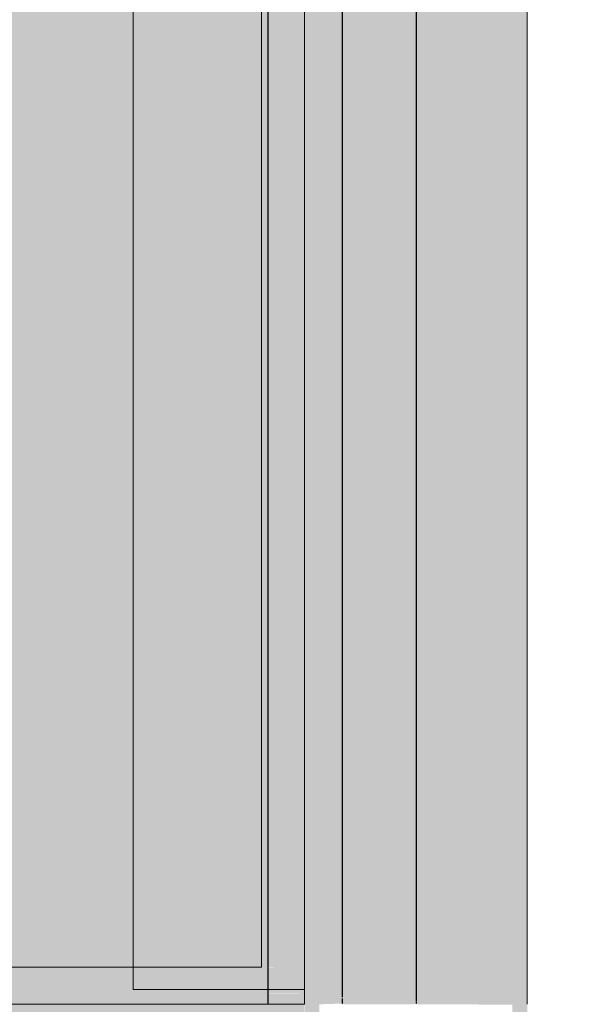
# Model space of a CAD drawing. Header units: metres. Extents: x -17.4 to -12.3, y -17 to 1.
# Tile 65 of 72: x -12.9614 to -12.8858, y 0.38 to 0.5127. Entities that reach past the tile are written whole.
import ezdxf

# ---------------------------------------------------------------- set-up
doc = ezdxf.new("R2010")
doc.units = ezdxf.units.M
for name, color, linetype, lineweight in [('A-ANNO-DIMS', 7, 'Continuous', 9), ('A-ANNO-DIMS-10', 7, 'Continuous', 9), ('I-WALL', 7, 'Continuous', 5), ('P-PIPE', 7, 'Continuous', 5), ('P-PIPE-CNTR', 7, 'Continuous', 5), ('Q-SPCQ', 7, 'Continuous', 5)]:
    doc.layers.add(name, color=color, linetype=linetype, lineweight=lineweight)
doc.styles.add('Arial_7', font='arial.ttf', dxfattribs={"height": 0.025})
doc.dimstyles.new('Com_linha__ref__contínua__-_Cor_Vermelha_Arial_2_5mm_5', dxfattribs={"dimscale": 0.3048, "dimtxt": 0.025506, "dimasz": 0.065617, "dimexe": 0.049213, "dimexo": 0.049213, "dimgap": 0.004921, "dimtad": 1, "dimlfac": 100, "dimrnd": 0.01, "dimdsep": 46, "dimtxsty": 'Arial_7', "dimblk1": 'OBLIQUE', "dimblk2": 'OBLIQUE', "dimsah": 1, "dimcen": 0.09, "dimdle": 0.049213, "dimazin": 0, "dimtfac": 1, "dimtdec": 4, "dimtix": 1, "dimtmove": 0, "dimatfit": 3, "dimfxl": 1, "dimtvp": 1, "dimtolj": 1, "dimtzin": 0, "dimarcsym": 2})

# ---------------------------------------------------------------- blocks, each defined once
blk = doc.blocks.new('CAIXA_SANEAGO1 - CAIXA_SANEAGO-2819012-A')
at = {"layer": 'Q-SPCQ', "color": 250, "true_color": 0x121212}
for p, q in [((-5.90946, 0.382), (-5.90946, 0.748)), ((-5.88641, 0.748), (-5.88641, 0.382)), ((-5.89221, 0.385), (-5.89221, 0.745)), ((-5.88641, 0.382), (-5.90946, 0.382)), ((-5.88641, 0.38), (-5.88641, 0.38197))]:
    blk.add_line(p, q, dxfattribs=at)
at = {"layer": 'Q-SPCQ', "color": 250, "true_color": 0x303030}
for p in [(-5.90946, 0.745), (-5.89221, 0.385)]:
    blk.add_line(p, (-5.90946, 0.385), dxfattribs=at)
at = {"layer": 'Q-SPCQ'}
for p, q in [((-5.88641, 0.745), (-5.88641, 0.385)), ((-5.88641, 0.38), (-5.88641, 0.385)), ((-6.00641, 0.38), (-5.88641, 0.38))]:
    blk.add_line(p, q, dxfattribs=at)
at = {"layer": 'Q-SPCQ', "color": 250, "true_color": 0x222222}
for p, q in [((-5.89221, 0.558), (-5.89221, 0.385)), ((-5.88641, 0.385), (-5.88641, 0.558)), ((-5.88641, 0.385), (-5.88641, 0.558)), ((-5.89221, 0.385), (-6.00641, 0.385)), ((-5.90946, 0.385), (-5.98836, 0.385)), ((-5.90946, 0.385), (-5.90946, 0.3835)), ((-5.88641, 0.38249), (-5.88641, 0.385)), ((-5.88641, 0.38197), (-5.88641, 0.385)), ((-5.90946, 0.38347), (-5.90946, 0.38249)), ((-5.90946, 0.38228), (-5.90946, 0.382)), ((-5.88641, 0.382), (-5.88641, 0.3824))]:
    blk.add_line(p, q, dxfattribs=at)
blk = doc.blocks.new('DIMBLOCK25-A')
at = {"layer": 'A-ANNO-DIMS-10', "color": 242, "true_color": 0xbd2b2e}
for p, q in [((-12.63437, -0.165), (-12.63437, 0.865)), ((-12.63437, 0.85), (-12.64437, 0.86)), ((-12.63437, 0.85), (-12.878, 0.85)), ((-12.63437, 0.85), (-12.62437, 0.84)), ((-12.63437, 0.85), (-12.61937, 0.85)), ((-12.63437, -0.15), (-12.64437, -0.14)), ((-12.63437, -0.15), (-12.64937, -0.15)), ((-12.63437, -0.15), (-12.62437, -0.16)), ((-12.63437, -0.15), (-12.63351, -0.15))]:
    blk.add_line(p, q, dxfattribs=at)
at = {"layer": 'A-ANNO-DIMS-10', "color": 0, "insert": (-12.66832, 0.32116), "char_height": 0.025, "width": 0.0692207, "attachment_point": 1, "rotation": 90, "line_spacing_factor": 0.941778, "style": 'Arial_7'}
blk.add_mtext('100', dxfattribs=at)
blk = doc.blocks.new('_Oblique')
at = {"color": 0, "linetype": 'ByBlock', "lineweight": -2}
blk.add_line((-0.5, -0.5), (0.5, 0.5), dxfattribs=at)

msp = doc.modelspace()

# ---------------------------------------------------------------- hatches: boundary and pattern name
at = {"layer": 'I-WALL', "true_color": 0x5b783c, "transparency": 33554455}
h = msp.add_hatch(color=77, dxfattribs=at)
h.paths.add_polyline_path([(-13.043, 0.385), (-13.02495, 0.385), (-13.02495, 0.745), (-13.043, 0.745), (-13.043, 0.38887)])
h.paths.add_polyline_path([(-12.9288, 0.385), (-12.9288, 0.558), (-12.93701, 0.558), (-12.93701, 0.588), (-12.92928, 0.588), (-12.9288, 0.5917), (-12.9288, 0.745), (-12.94605, 0.745), (-12.94605, 0.385)])
h.paths.add_polyline_path([(-12.9288, 0.558), (-12.92793, 0.558), (-12.92793, 0.57322), (-12.9288, 0.57322), (-12.9288, 0.57259)])
h = msp.add_hatch(color=77, dxfattribs=at)
h.paths.add_polyline_path([(-12.973, 0.385), (-12.94605, 0.385), (-12.94605, 0.745), (-13.02495, 0.745), (-13.02495, 0.385), (-12.993, 0.385), (-12.99311, 0.46508), (-12.9973, 0.46508), (-12.99709, 0.46858), (-12.99521, 0.47038), (-12.99539, 0.4815), (-12.99455, 0.48238), (-12.99455, 0.48594), (-12.9954, 0.48707), (-12.99682, 0.49048), (-12.9973, 0.49418), (-12.99682, 0.49788), (-12.99539, 0.50133), (-12.993, 0.50438), (-12.99007, 0.5066), (-12.9867, 0.50799), (-12.983, 0.50848), (-12.9793, 0.50799), (-12.97585, 0.50657), (-12.97289, 0.50429), (-12.97062, 0.50133), (-12.96919, 0.49788), (-12.9687, 0.49418), (-12.96919, 0.49048), (-12.97062, 0.48703), (-12.9715, 0.48589), (-12.97146, 0.48324), (-12.97146, 0.48238), (-12.9706, 0.48148), (-12.97079, 0.47038), (-12.96892, 0.46858), (-12.9687, 0.46508), (-12.973, 0.46508), (-12.973, 0.42129)])
h.paths.add_polyline_path([(-12.9288, 0.385), (-12.92793, 0.385), (-12.92793, 0.558), (-12.9288, 0.558), (-12.9288, 0.42129)])
h.paths.add_polyline_path([(-12.9288, 0.5917), (-12.92862, 0.59301), (-12.92612, 0.59905), (-12.923, 0.60311), (-12.923, 0.745), (-12.9288, 0.745), (-12.9288, 0.59292)])
h = msp.add_hatch(color=77, dxfattribs=at)
h.paths.add_polyline_path([(-12.89628, 0.385), (-12.893, 0.385), (-12.893, 0.58502), (-12.89463, 0.58502), (-12.89553, 0.58602), (-12.90353, 0.58602), (-12.90443, 0.58848), (-12.90581, 0.58791), (-12.90639, 0.58652), (-12.90293, 0.58562), (-12.90293, 0.57322), (-12.90793, 0.57322), (-12.90793, 0.385)])
h.paths.add_polyline_path([(-12.923, 0.60311), (-12.92214, 0.60423), (-12.91695, 0.60821), (-12.91091, 0.61071), (-12.90443, 0.61157), (-12.90353, 0.61402), (-12.89544, 0.61412), (-12.89463, 0.61502), (-12.893, 0.61507), (-12.893, 0.745), (-12.923, 0.745), (-12.923, 0.60371)])
h = msp.add_hatch(color=77, dxfattribs=at)
h.paths.add_polyline_path([(-12.93773, 0.38146), (-12.92793, 0.38146), (-12.92793, 0.382), (-12.94605, 0.382), (-12.94605, 0.385), (-12.973, 0.385), (-12.973, 0.38146), (-12.94605, 0.38146)])
h.paths.add_polyline_path([(-12.993, 0.38146), (-12.993, 0.385), (-13.02495, 0.385), (-13.02495, 0.382), (-13.043, 0.382), (-13.043, 0.38146), (-13.01724, 0.38146)])
for points in [[(-12.92793, 0.382), (-12.92793, 0.385), (-12.94605, 0.385), (-12.94605, 0.382), (-12.9288, 0.382)], [(-12.895, 0.36502), (-12.893, 0.36502), (-12.893, 0.385), (-12.90793, 0.385), (-12.90793, 0.38), (-12.895, 0.37996), (-12.895, 0.36554)]]:
    msp.add_hatch(color=77, dxfattribs=at).paths.add_polyline_path(points)
h = msp.add_hatch(color=77, dxfattribs=at)
h.paths.add_polyline_path([(-13.043, 0.38), (-12.993, 0.38007), (-12.993, 0.38146), (-13.043, 0.38146), (-13.043, 0.38017)])
h.paths.add_polyline_path([(-12.9288, 0.38), (-12.92793, 0.38), (-12.92793, 0.38146), (-12.973, 0.38146), (-12.973, 0.38), (-12.94605, 0.38)])
h = msp.add_hatch(color=77, dxfattribs=at)
h.paths.add_polyline_path([(-13.043, 0.36502), (-12.993, 0.36502), (-12.993, 0.38), (-13.043, 0.37996), (-13.043, 0.36568)])
h.paths.add_polyline_path([(-12.973, 0.36502), (-12.92793, 0.36505), (-12.92793, 0.38), (-12.973, 0.37996), (-12.973, 0.36538)])
at = {"layer": 'P-PIPE', "true_color": 0x69503c, "transparency": 33554494}
for points in [[(-12.923, 0.383), (-12.91793, 0.383), (-12.91803, 0.57322), (-12.923, 0.57322), (-12.923, 0.38371)], [(-12.90891, 0.383), (-12.90793, 0.383), (-12.90795, 0.57322), (-12.91793, 0.57322), (-12.91793, 0.383), (-12.90927, 0.383)], [(-12.92793, 0.385), (-12.923, 0.385), (-12.92311, 0.558), (-12.92793, 0.558), (-12.92793, 0.42129)], [(-12.923, 0.382), (-12.923, 0.385), (-12.92793, 0.38495), (-12.92793, 0.382), (-12.92425, 0.382)], [(-12.92283, 0.36588), (-12.921, 0.36588), (-12.921, 0.38), (-12.91793, 0.3801), (-12.91793, 0.383), (-12.923, 0.383), (-12.92293, 0.36588)], [(-12.90827, 0.38), (-12.90793, 0.3801), (-12.90793, 0.383), (-12.91793, 0.383), (-12.91793, 0.38), (-12.90837, 0.38)], [(-12.92602, 0.38146), (-12.923, 0.3815), (-12.923, 0.382), (-12.92793, 0.382), (-12.92793, 0.38146), (-12.92659, 0.38146)], [(-12.92659, 0.38), (-12.92659, 0.38017), (-12.923, 0.38017), (-12.923, 0.38146), (-12.92793, 0.38143), (-12.92793, 0.38), (-12.92723, 0.38)], [(-12.92793, 0.36502), (-12.92659, 0.36504), (-12.92659, 0.36588), (-12.923, 0.36588), (-12.923, 0.38), (-12.92793, 0.37996), (-12.92793, 0.36505)], [(-12.925, 0.38), (-12.923, 0.3801), (-12.923, 0.38017), (-12.92659, 0.38017), (-12.92659, 0.38), (-12.92602, 0.38)]]:
    msp.add_hatch(color=27, dxfattribs=at).paths.add_polyline_path(points)

# ---------------------------------------------------------------- linework, layer by layer
at = {"layer": 'I-WALL'}
msp.add_line((-12.893, 0.75), (-12.893, 0.38), dxfattribs=at)
at = {"layer": 'I-WALL', "color": 250, "true_color": 0x303030}
msp.add_line((-12.923, 0.74852), (-12.923, 0.38148), dxfattribs=at)
at = {"layer": 'I-WALL', "color": 250, "true_color": 0x121212}
for p, q in [((-12.923, 0.38015), (-12.923, 0.38146)), ((-12.923, 0.38), (-12.923, 0.3801))]:
    msp.add_line(p, q, dxfattribs=at)
at = {"layer": 'P-PIPE', "color": 80, "lineweight": 25, "true_color": 0x27ea25}
msp.add_line((-12.92793, 0.58562), (-12.92793, 0.385), dxfattribs=at)
at = {"layer": 'P-PIPE', "color": 82, "lineweight": 25, "true_color": 0x23c917}
for p, q in [((-12.90793, 0.38046), (-12.90793, 0.58562)), ((-12.90793, 0.3801), (-12.90793, 0.3804))]:
    msp.add_line(p, q, dxfattribs=at)
at = {"layer": 'P-PIPE', "color": 82, "lineweight": 25, "true_color": 0x27e924}
for p, q in [((-12.92793, 0.38495), (-12.92793, 0.38371)), ((-12.92793, 0.38366), (-12.92793, 0.3825))]:
    msp.add_line(p, q, dxfattribs=at)
at = {"layer": 'P-PIPE', "color": 3, "lineweight": 25, "true_color": 0x18ee15}
msp.add_line((-12.92793, 0.38246), (-12.92793, 0.38146), dxfattribs=at)
at = {"layer": 'P-PIPE', "color": 3, "lineweight": 25, "true_color": 0x19ee16}
for p, q in [((-12.92793, 0.38143), (-12.92793, 0.38067)), ((-12.92793, 0.38065), (-12.92793, 0.38017)), ((-12.92793, 0.38016), (-12.92793, 0.38))]:
    msp.add_line(p, q, dxfattribs=at)
at = {"layer": 'P-PIPE-CNTR', "color": 97, "lineweight": 25, "true_color": 0x409426}
for p, q in [((-12.91793, 0.58562), (-12.91793, 0.38098)), ((-12.91793, 0.57322), (-12.91793, 0.383))]:
    msp.add_line(p, q, dxfattribs=at)
at = {"layer": 'P-PIPE-CNTR', "color": 97, "lineweight": 25, "true_color": 0x3e9a26}
for p, q in [((-12.91793, 0.383), (-12.91793, 0.38098)), ((-12.91793, 0.3808), (-12.91793, 0.3804)), ((-12.91793, 0.3808), (-12.91793, 0.3804)), ((-12.91793, 0.38035), (-12.91793, 0.3801)), ((-12.91793, 0.38035), (-12.91793, 0.3801))]:
    msp.add_line(p, q, dxfattribs=at)

# ---------------------------------------------------------------- block references
at = {"layer": 'Q-SPCQ'}
msp.add_blockref('CAIXA_SANEAGO1 - CAIXA_SANEAGO-2819012-A', (-7.03659, 0), dxfattribs=at)

# ---------------------------------------------------------------- dimensions: what is measured, and where the dimension line sits
at = {"layer": 'A-ANNO-DIMS', "color": 242, "true_color": 0xbd2b2e}
dim = msp.add_linear_dim(base=(-12.63437, 0.85), p1=(-12.64851, -0.15), p2=(-12.893, 0.85), angle=90, dimstyle='Com_linha__ref__contínua__-_Cor_Vermelha_Arial_2_5mm_5', override={"dimpost": '<>', "dimfxl": 1.029454}, dxfattribs=at)
dim.commit()
dim.dimension.update_dxf_attribs({"geometry": 'DIMBLOCK25-A', "text_midpoint": (-12.64863, 0.35)})

doc.saveas('drawing.dxf')
